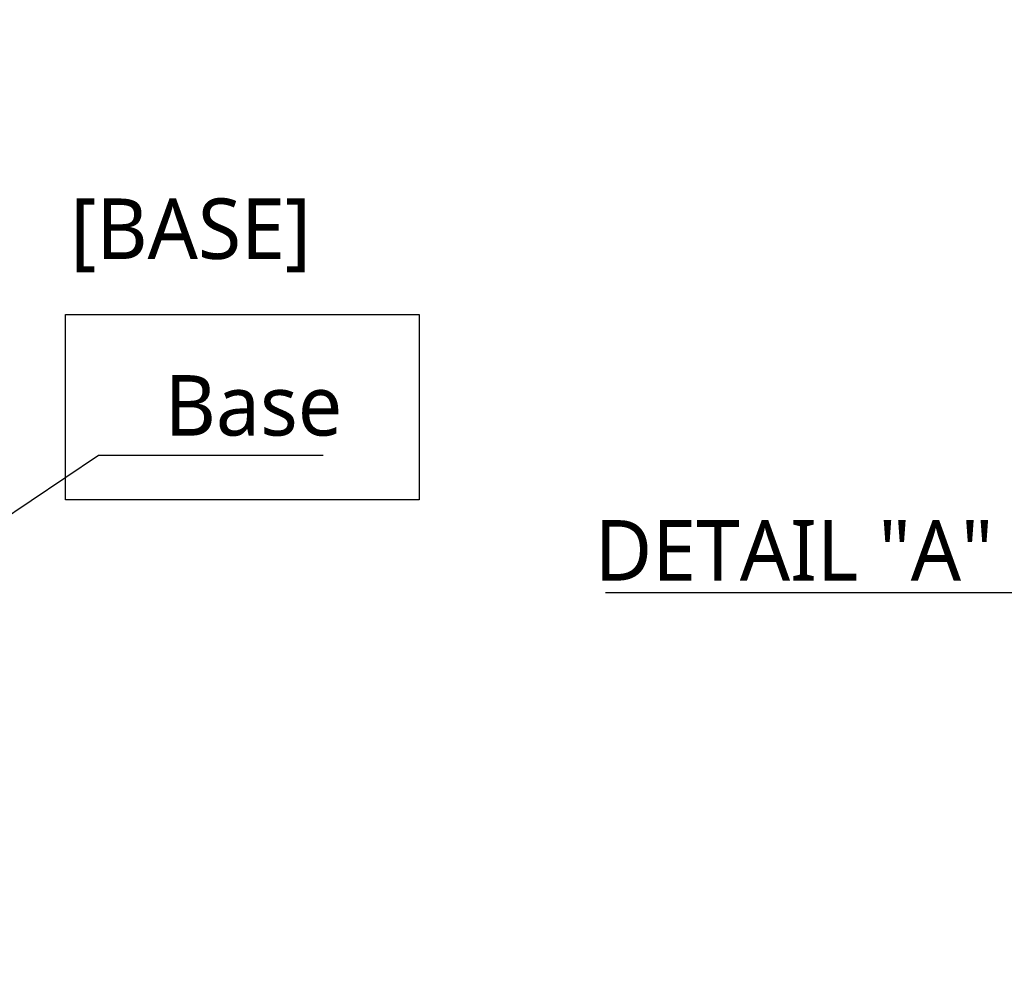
# Model space of a CAD drawing. Header units: millimetres. Extents: x 0 to 4378, y 0 to 2376.
# Tile 196 of 256: x 1830 to 2091, y 603 to 856. Entities that reach past the tile are written whole.
import ezdxf

# ---------------------------------------------------------------- set-up
doc = ezdxf.new("R2010")
doc.units = ezdxf.units.MM
doc.header["$LTSCALE"] = 0.2
doc.layers.add('05_Section Line', color=3, linetype='Continuous')
doc.styles.add('Rainbow-5.0 Style', font='malgunsl.ttf')
doc.dimstyles.new('Rainbow-5.0 Style', dxfattribs={"dimtxt": 4, "dimasz": 2.5, "dimexe": 1, "dimexo": 1, "dimgap": 1, "dimtad": 1, "dimdsep": 46, "dimtxsty": 'Rainbow-5.0 Style', "dimcen": 0, "dimclrd": 251, "dimclre": 251, "dimclrt": 7, "dimazin": 3, "dimtp": 0.1, "dimtm": 0.1, "dimtfac": 0.61, "dimtmove": 0, "dimatfit": 3, "dimfxl": 1, "dimlwd": -1, "dimlwe": -1, "dimarcsym": 1})

msp = doc.modelspace()

# ---------------------------------------------------------------- linework, layer by layer
at = {"layer": '05_Section Line'}
msp.add_lwpolyline([(1842.275, 778.407), (1935.873, 778.407), (1935.873, 729.395), (1842.275, 729.395)], close=True, dxfattribs=at)

# ---------------------------------------------------------------- texts
at = {"color": 7, "char_height": 16, "style": 'Rainbow-5.0 Style'}
for s, insert, attachment_point in [('[BASE]', (1843.631, 789.6), 7), ('Base', (1868.559, 746.166), 7), ('DETAIL "A"', (2087.787, 708.011), 9)]:
    msp.add_mtext(s, dxfattribs=dict(at, insert=insert, attachment_point=attachment_point))

# ---------------------------------------------------------------- leaders
at = {"annotation_type": 0, "has_hookline": 1}
for points, override, hookline_direction, text_width in [([(1645.046, 771.457), (1851.014, 901.51), (1863.514, 901.51)], {"dimscale": 5, "dimgap": 1, "dimtad": 1}, 0, 103.201), ([(1645.046, 602.757), (1851.059, 741.166), (1863.559, 741.166)], {"dimscale": 5, "dimgap": 1, "dimtad": 1}, 0, 41.92), ([(2117.789, 671.062), (2100.987, 704.811), (2090.987, 704.811)], {"dimscale": 4, "dimgap": 0.8, "dimtad": 1}, 1, 102.548)]:
    msp.add_leader(points, dimstyle='Rainbow-5.0 Style', override=override, dxfattribs=dict(at, hookline_direction=hookline_direction, text_width=text_width))

doc.saveas('drawing.dxf')
